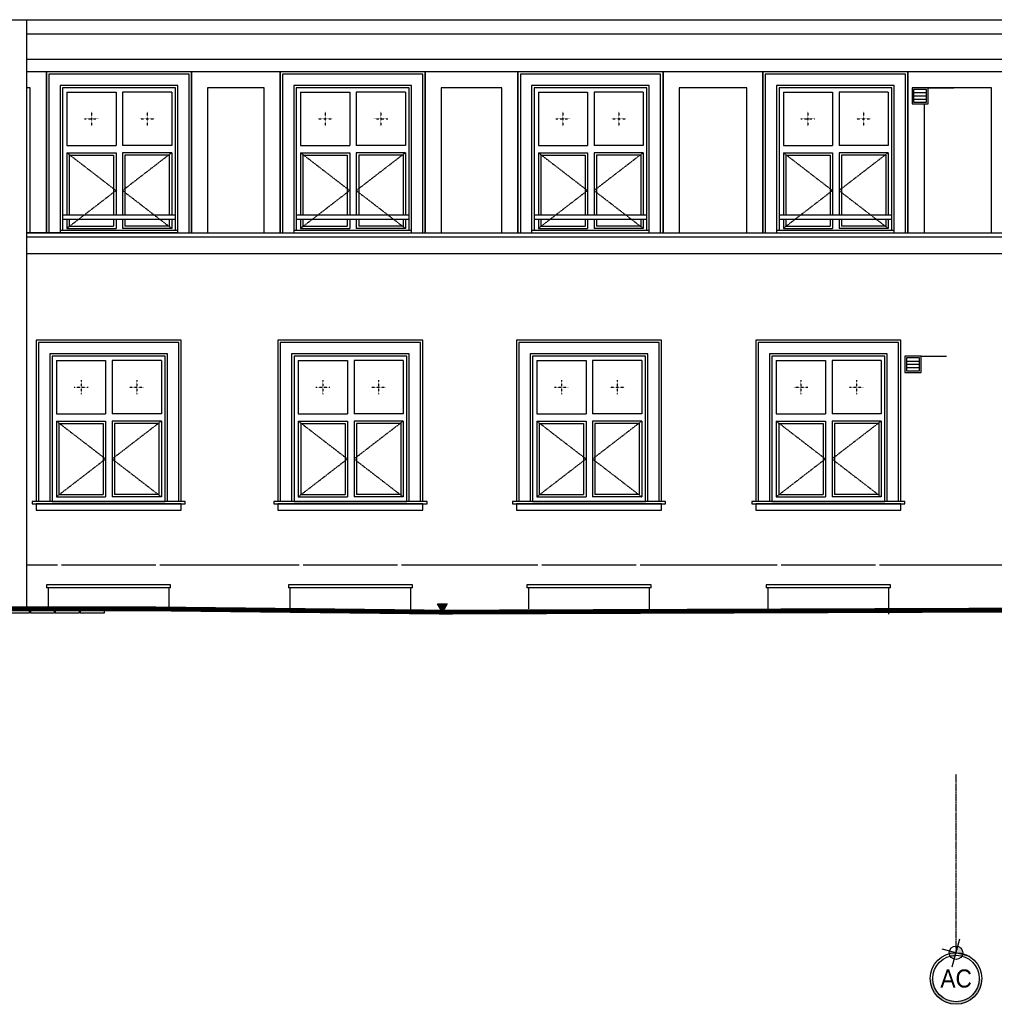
# Model space of a CAD drawing. Header units: inches. Extents: x -281236 to -70395, y 38777 to 102341.
# Tile 221 of 244: x -106480 to -105271, y 47503 to 48724. Entities that reach past the tile are written whole.
import ezdxf
from ezdxf.enums import TextEntityAlignment as Align

# ---------------------------------------------------------------- set-up
doc = ezdxf.new("R2010")
doc.units = ezdxf.units.IN
doc.header["$MEASUREMENT"] = 0
doc.linetypes.add('CENTER', pattern=[2, 1.25, -0.25, 0.25, -0.25])
doc.linetypes.add('DASHED', pattern=[0.75, 0.5, -0.25])
doc.layers.get('0').update_dxf_attribs({"color": 101})
for name, color, linetype in [('Det--widok', 8, 'Continuous'), ('Fas--widok-cienka', 9, 'Continuous'), ('Fas-balustrada-widok', 64, 'Continuous'), ('Fas-kamien-hatch', 31, 'Continuous'), ('Fas-okno-hatch', 251, 'Continuous'), ('Fas-okno-widok', 8, 'Continuous'), ('Ins-kan', 54, 'Continuous'), ('opis-drogowy', 7, 'Continuous'), ('Os-osie glowne', 8, 'CENTER'), ('Os-osie-opis', 8, 'Continuous'), ('Pzt-uksztaltowanie terenu', 7, 'Continuous'), ('Sc-cegla pelna-hatch', 8, 'Continuous')]:
    doc.layers.add(name, color=color, linetype=linetype)
doc.styles.add('dwg_opis duży', font='ARIAL.TTF', dxfattribs={"width": 0.9})

# ---------------------------------------------------------------- blocks, each defined once
blk = doc.blocks.new('_opis_osi_liczbowy')
blk.add_hatch(color=256).paths.add_polyline_path([(32, 32), (32, 28.8, -1), (32, -28.8), (32, -32, 1)])
at = {"layer": 'Defpoints'}
h = blk.add_hatch(color=256, dxfattribs=at)
h.paths.add_polyline_path([(-2.2, -8, 0.414214), (8, -2.2), (0, 0)])
h.paths.add_polyline_path([(-8, 2.2), (0, 0), (2.2, 8, 0.414214)])
for radius in [32, 28.8]:
    blk.add_circle((32, 0), radius)
for p, q in [((4.6, 17.3), (-4.6, -17.3)), ((17.3, -4.6), (-17.3, 4.6))]:
    blk.add_line(p, q, dxfattribs=at)
blk.add_circle((0, 0), 8.32, dxfattribs=at)
at = {"style": 'dwg_opis duży', "width": 0.9}
blk.add_attdef('AXNAMEH', text='', height=22.4, rotation=90, dxfattribs=at).set_placement((32, 0), align=Align.MIDDLE_CENTER)

msp = doc.modelspace()

# ---------------------------------------------------------------- hatches: boundary and pattern name
at = {"layer": 'opis-drogowy'}
msp.add_hatch(color=7, dxfattribs=at).paths.add_polyline_path([(-105949.2, 47999.59), (-105955.2, 47989.2), (-105961.2, 47999.59)])

# ---------------------------------------------------------------- linework, layer by layer
msp.add_line((-106283.55, 48459.71), (-106471.05, 48459.71))
at = {"layer": 'Det--widok', "ltscale": 2}
for points in [[(-105352.62, 48639.8), (-105320.91, 48639.8)], [(-105361.37, 48306.73), (-105329.66, 48306.73)]]:
    msp.add_lwpolyline(points, dxfattribs=at)
at = {"layer": 'Fas--widok-cienka'}
for p, q in [((-106471.05, 48434.36), (-104900.93, 48434.36)), ((-106292.42, 48023.2), (-106446.42, 48023.2)), ((-106446.42, 48023.2), (-106446.42, 48019.2)), ((-106292.42, 48019.2), (-106446.42, 48019.2)), ((-106444.42, 48019.2), (-106444.42, 47993.2)), ((-106294.42, 47993.2), (-106294.42, 48019.2)), ((-106292.42, 48019.2), (-106292.42, 48023.2)), ((-105992.36, 48023.2), (-106146.36, 48023.2)), ((-106146.36, 48023.2), (-106146.36, 48019.2)), ((-105992.36, 48019.2), (-106146.36, 48019.2)), ((-106144.36, 48019.2), (-106144.36, 47991.31)), ((-105994.36, 47989.64), (-105994.36, 48019.2)), ((-105992.36, 48019.2), (-105992.36, 48023.2)), ((-105696.43, 48023.2), (-105850.43, 48023.2)), ((-105850.43, 48023.2), (-105850.43, 48019.2)), ((-105696.43, 48019.2), (-105850.43, 48019.2)), ((-105848.43, 48019.2), (-105848.43, 47993.2)), ((-105698.43, 47988.06), (-105698.43, 48019.2)), ((-105696.43, 48019.2), (-105696.43, 48023.2)), ((-105399.37, 48023.2), (-105553.37, 48023.2)), ((-105553.37, 48023.2), (-105553.37, 48019.2)), ((-105399.37, 48019.2), (-105553.37, 48019.2)), ((-105551.37, 48019.2), (-105551.37, 47993.2)), ((-105401.37, 47986.74), (-105401.37, 48019.2)), ((-105399.37, 48019.2), (-105399.37, 48023.2))]:
    msp.add_line(p, q, dxfattribs=at)
for points in [[(-104921.74, 48706.23), (-106471.05, 48706.23)], [(-106471.05, 48675.23), (-104912.65, 48675.23)], [(-106446.55, 48459.8), (-106446.55, 48659.8), (-106471.05, 48659.8)], [(-106266.55, 48459.8), (-106266.55, 48659.8), (-106446.55, 48659.8), (-106446.55, 48459.8)], [(-106269.55, 48459.9), (-106269.55, 48656.8), (-106443.55, 48656.8), (-106443.55, 48459.71)], [(-106156.58, 48459.8), (-106156.58, 48659.8), (-106266.55, 48659.8), (-106266.55, 48459.71)], [(-105976.58, 48459.8), (-105976.58, 48659.8), (-106156.58, 48659.8), (-106156.58, 48459.8)], [(-105979.58, 48459.9), (-105979.58, 48656.8), (-106153.58, 48656.8), (-106153.58, 48459.71)], [(-105861.56, 48459.8), (-105861.56, 48659.8), (-105976.58, 48659.8), (-105976.58, 48459.71)], [(-105681.56, 48459.8), (-105681.56, 48659.8), (-105861.56, 48659.8), (-105861.56, 48459.8)], [(-105684.56, 48459.71), (-105684.56, 48656.8), (-105858.56, 48656.8), (-105858.56, 48459.71)], [(-105557.62, 48459.71), (-105557.62, 48659.8), (-105681.56, 48659.8), (-105681.56, 48459.71)], [(-105377.62, 48459.8), (-105377.62, 48659.8), (-105557.62, 48659.8), (-105557.62, 48459.8)], [(-105380.62, 48459.9), (-105380.62, 48656.8), (-105554.62, 48656.8), (-105554.62, 48459.71)], [(-105254.11, 48459.8), (-105254.11, 48659.8), (-105377.62, 48659.8), (-105377.62, 48459.71)], [(-106466.55, 48459.8), (-106466.55, 48639.8), (-106471.05, 48639.8)], [(-106283.55, 48459.71), (-106283.55, 48642.8), (-106429.55, 48642.8), (-106429.55, 48459.71)], [(-106176.58, 48459.8), (-106176.58, 48639.8), (-106246.55, 48639.8), (-106246.55, 48459.71)], [(-105993.58, 48459.71), (-105993.58, 48642.8), (-106139.58, 48642.8), (-106139.58, 48459.8)], [(-105881.56, 48459.8), (-105881.56, 48639.8), (-105956.58, 48639.8), (-105956.58, 48459.71)], [(-105698.56, 48459.71), (-105698.56, 48642.8), (-105844.56, 48642.8), (-105844.56, 48459.8)], [(-105577.62, 48459.71), (-105577.62, 48639.8), (-105661.56, 48639.8), (-105661.56, 48459.71)], [(-105394.62, 48459.71), (-105394.62, 48642.8), (-105540.62, 48642.8), (-105540.62, 48459.71)], [(-105274.11, 48459.8), (-105274.11, 48639.8), (-105357.62, 48639.8), (-105357.62, 48639.8)], [(-105357.62, 48619.8), (-105357.62, 48459.71)], [(-106471.05, 48459.71), (-104900.93, 48459.71)], [(-104900.93, 48454.36), (-106471.05, 48454.36)], [(-106279.42, 48126.73), (-106279.42, 48326.73), (-106459.42, 48326.73), (-106459.42, 48126.73)], [(-106282.42, 48126.83), (-106282.42, 48323.73), (-106456.42, 48323.73), (-106456.42, 48126.64)], [(-105979.36, 48126.73), (-105979.36, 48326.73), (-106159.36, 48326.73), (-106159.36, 48126.73)], [(-105982.36, 48126.83), (-105982.36, 48323.73), (-106156.36, 48323.73), (-106156.36, 48126.64)], [(-105683.43, 48126.73), (-105683.43, 48326.73), (-105863.43, 48326.73), (-105863.43, 48126.73)], [(-105686.43, 48126.83), (-105686.43, 48323.73), (-105860.43, 48323.73), (-105860.43, 48126.64)], [(-105386.37, 48126.73), (-105386.37, 48326.73), (-105566.37, 48326.73), (-105566.37, 48126.73)], [(-105389.37, 48126.83), (-105389.37, 48323.73), (-105563.37, 48323.73), (-105563.37, 48126.64)], [(-106296.42, 48126.83), (-106296.42, 48309.73), (-106442.42, 48309.73), (-106442.42, 48126.73)], [(-105996.36, 48126.83), (-105996.36, 48309.73), (-106142.36, 48309.73), (-106142.36, 48126.73)], [(-105700.43, 48126.83), (-105700.43, 48309.73), (-105846.43, 48309.73), (-105846.43, 48126.73)], [(-105403.37, 48126.83), (-105403.37, 48309.73), (-105549.37, 48309.73), (-105549.37, 48126.73)], [(-106464.42, 48126.64), (-106464.42, 48126.64), (-106464.42, 48123.64), (-106279.42, 48123.64), (-106274.42, 48123.64), (-106274.42, 48126.64), (-106464.42, 48126.64)], [(-106164.36, 48126.64), (-106164.36, 48126.64), (-106164.36, 48123.64), (-105979.36, 48123.64), (-105974.36, 48123.64), (-105974.36, 48126.64), (-106164.36, 48126.64)], [(-105868.43, 48126.64), (-105868.43, 48126.64), (-105868.43, 48123.64), (-105683.43, 48123.64), (-105678.43, 48123.64), (-105678.43, 48126.64), (-105868.43, 48126.64)], [(-105571.37, 48126.64), (-105571.37, 48126.64), (-105571.37, 48123.64), (-105386.37, 48123.64), (-105381.37, 48123.64), (-105381.37, 48126.64), (-105571.37, 48126.64)], [(-106432.92, 48047.61), (-106471.05, 48047.61)], [(-106310.92, 48047.61), (-106427.92, 48047.61)], [(-106132.86, 48047.61), (-106305.92, 48047.61)], [(-106010.86, 48047.61), (-106127.86, 48047.61)], [(-106010.86, 48047.61), (-106127.86, 48047.61)], [(-105836.93, 48047.61), (-106005.86, 48047.61)], [(-105714.93, 48047.61), (-105831.93, 48047.61)], [(-105714.93, 48047.61), (-105831.93, 48047.61)], [(-105539.87, 48047.61), (-105709.93, 48047.61)], [(-105417.87, 48047.61), (-105534.87, 48047.61)], [(-105417.87, 48047.61), (-105534.87, 48047.61)], [(-105235.42, 48047.61), (-105412.87, 48047.61)]]:
    msp.add_lwpolyline(points, dxfattribs=at)
for points in [[(-106459.42, 48115.64), (-106279.42, 48115.64), (-106279.42, 48123.64), (-106459.42, 48123.64)], [(-106159.36, 48115.64), (-105979.36, 48115.64), (-105979.36, 48123.64), (-106159.36, 48123.64)], [(-105863.43, 48115.64), (-105683.43, 48115.64), (-105683.43, 48123.64), (-105863.43, 48123.64)], [(-105566.37, 48115.64), (-105386.37, 48115.64), (-105386.37, 48123.64), (-105566.37, 48123.64)]]:
    msp.add_lwpolyline(points, close=True, dxfattribs=at)
at = {"layer": 'Fas-balustrada-widok'}
for points in [[(-106426.55, 48476.71), (-106286.55, 48476.71), (-106286.55, 48481.71), (-106426.55, 48481.71)], [(-106136.58, 48476.71), (-105996.58, 48476.71), (-105996.58, 48481.71), (-106136.58, 48481.71)], [(-105841.56, 48476.71), (-105701.56, 48476.71), (-105701.56, 48481.71), (-105841.56, 48481.71)], [(-105537.62, 48476.71), (-105397.62, 48476.71), (-105397.62, 48481.71), (-105537.62, 48481.71)]]:
    msp.add_lwpolyline(points, close=True, dxfattribs=at)
at = {"layer": 'Fas-kamien-hatch'}
for points in [[(-106429.55, 48459.71), (-106283.55, 48459.71), (-106283.55, 48462.71), (-106429.55, 48462.71)], [(-106139.58, 48459.71), (-105993.58, 48459.71), (-105993.58, 48462.71), (-106139.58, 48462.71)], [(-105844.56, 48459.71), (-105698.56, 48459.71), (-105698.56, 48462.71), (-105844.56, 48462.71)], [(-105540.62, 48459.71), (-105394.62, 48459.71), (-105394.62, 48462.71), (-105540.62, 48462.71)]]:
    msp.add_lwpolyline(points, close=True, dxfattribs=at)
at = {"layer": 'Fas-okno-hatch', "linetype": 'DASHED', "ltscale": 0.2}
for p, q in [((-106390.69, 48609.94), (-106390.69, 48592.66)), ((-106321.55, 48609.94), (-106321.55, 48592.66)), ((-106100.72, 48609.94), (-106100.72, 48592.66)), ((-106031.58, 48609.94), (-106031.58, 48592.66)), ((-105805.7, 48609.94), (-105805.7, 48592.66)), ((-105736.56, 48609.94), (-105736.56, 48592.66)), ((-105501.76, 48609.94), (-105501.76, 48592.66)), ((-105432.62, 48609.94), (-105432.62, 48592.66)), ((-106399.33, 48601.3), (-106382.05, 48601.3)), ((-106330.19, 48601.3), (-106312.91, 48601.3)), ((-106109.36, 48601.3), (-106092.08, 48601.3)), ((-106040.22, 48601.3), (-106022.94, 48601.3)), ((-105814.34, 48601.3), (-105797.06, 48601.3)), ((-105745.2, 48601.3), (-105727.92, 48601.3)), ((-105510.4, 48601.3), (-105493.12, 48601.3)), ((-105441.26, 48601.3), (-105423.98, 48601.3)), ((-106421.19, 48559.3), (-106360.19, 48512.3)), ((-106291.05, 48559.3), (-106352.05, 48512.3)), ((-106131.22, 48559.3), (-106070.22, 48512.3)), ((-106001.08, 48559.3), (-106062.08, 48512.3)), ((-105836.2, 48559.3), (-105775.2, 48512.3)), ((-105706.06, 48559.3), (-105767.06, 48512.3)), ((-105532.26, 48559.3), (-105471.26, 48512.3)), ((-105402.12, 48559.3), (-105463.12, 48512.3)), ((-106360.19, 48512.3), (-106421.19, 48465.3)), ((-106352.05, 48512.3), (-106291.05, 48465.3)), ((-106070.22, 48512.3), (-106131.22, 48465.3)), ((-106062.08, 48512.3), (-106001.08, 48465.3)), ((-105775.2, 48512.3), (-105836.2, 48465.3)), ((-105767.06, 48512.3), (-105706.06, 48465.3)), ((-105471.26, 48512.3), (-105532.26, 48465.3)), ((-105463.12, 48512.3), (-105402.12, 48465.3)), ((-106403.55, 48276.87), (-106403.55, 48259.59)), ((-106334.42, 48276.87), (-106334.42, 48259.59)), ((-106103.5, 48276.87), (-106103.5, 48259.59)), ((-106034.36, 48276.87), (-106034.36, 48259.59)), ((-105807.57, 48276.87), (-105807.57, 48259.59)), ((-105738.43, 48276.87), (-105738.43, 48259.59)), ((-105510.51, 48276.87), (-105510.51, 48259.59)), ((-105441.37, 48276.87), (-105441.37, 48259.59)), ((-106412.19, 48268.23), (-106394.91, 48268.23)), ((-106343.06, 48268.23), (-106325.78, 48268.23)), ((-106112.14, 48268.23), (-106094.86, 48268.23)), ((-106043, 48268.23), (-106025.72, 48268.23)), ((-105816.21, 48268.23), (-105798.93, 48268.23)), ((-105747.07, 48268.23), (-105729.79, 48268.23)), ((-105519.15, 48268.23), (-105501.87, 48268.23)), ((-105450.01, 48268.23), (-105432.73, 48268.23)), ((-106434.05, 48226.23), (-106373.05, 48179.23)), ((-106303.92, 48226.23), (-106364.92, 48179.23)), ((-106134, 48226.23), (-106073, 48179.23)), ((-106003.86, 48226.23), (-106064.86, 48179.23)), ((-105838.07, 48226.23), (-105777.07, 48179.23)), ((-105707.93, 48226.23), (-105768.93, 48179.23)), ((-105541.01, 48226.23), (-105480.01, 48179.23)), ((-105410.87, 48226.23), (-105471.87, 48179.23)), ((-106373.05, 48179.23), (-106434.05, 48132.23)), ((-106364.92, 48179.23), (-106303.92, 48132.23)), ((-106073, 48179.23), (-106134, 48132.23)), ((-106064.86, 48179.23), (-106003.86, 48132.23)), ((-105777.07, 48179.23), (-105838.07, 48132.23)), ((-105768.93, 48179.23), (-105707.93, 48132.23)), ((-105480.01, 48179.23), (-105541.01, 48132.23)), ((-105471.87, 48179.23), (-105410.87, 48132.23))]:
    msp.add_line(p, q, dxfattribs=at)
at = {"layer": 'Fas-okno-widok'}
for p, q in [((-105370.62, 48633.8), (-105354.62, 48633.8)), ((-105370.62, 48629.8), (-105354.62, 48629.8)), ((-105370.62, 48625.8), (-105354.62, 48625.8)), ((-106421.19, 48568.3), (-106360.19, 48568.3)), ((-106291.05, 48568.3), (-106352.05, 48568.3)), ((-106131.22, 48568.3), (-106070.22, 48568.3)), ((-106001.08, 48568.3), (-106062.08, 48568.3)), ((-105836.2, 48568.3), (-105775.2, 48568.3)), ((-105706.06, 48568.3), (-105767.06, 48568.3)), ((-105532.26, 48568.3), (-105471.26, 48568.3)), ((-105402.12, 48568.3), (-105463.12, 48568.3)), ((-106421.19, 48559.3), (-106360.19, 48559.3)), ((-106418.19, 48556.3), (-106363.19, 48556.3)), ((-106291.05, 48559.3), (-106352.05, 48559.3)), ((-106294.05, 48556.3), (-106349.05, 48556.3)), ((-106131.22, 48559.3), (-106070.22, 48559.3)), ((-106128.22, 48556.3), (-106073.22, 48556.3)), ((-106001.08, 48559.3), (-106062.08, 48559.3)), ((-106004.08, 48556.3), (-106059.08, 48556.3)), ((-105836.2, 48559.3), (-105775.2, 48559.3)), ((-105833.2, 48556.3), (-105778.2, 48556.3)), ((-105706.06, 48559.3), (-105767.06, 48559.3)), ((-105709.06, 48556.3), (-105764.06, 48556.3)), ((-105532.26, 48559.3), (-105471.26, 48559.3)), ((-105529.26, 48556.3), (-105474.26, 48556.3)), ((-105402.12, 48559.3), (-105463.12, 48559.3)), ((-105405.12, 48556.3), (-105460.12, 48556.3)), ((-105379.37, 48300.73), (-105363.37, 48300.73)), ((-105379.37, 48296.73), (-105363.37, 48296.73)), ((-105379.37, 48292.73), (-105363.37, 48292.73)), ((-106434.05, 48235.23), (-106373.05, 48235.23)), ((-106434.05, 48226.23), (-106373.05, 48226.23)), ((-106303.92, 48235.23), (-106364.92, 48235.23)), ((-106303.92, 48226.23), (-106364.92, 48226.23)), ((-106134, 48235.23), (-106073, 48235.23)), ((-106134, 48226.23), (-106073, 48226.23)), ((-106003.86, 48235.23), (-106064.86, 48235.23)), ((-106003.86, 48226.23), (-106064.86, 48226.23)), ((-105838.07, 48235.23), (-105777.07, 48235.23)), ((-105838.07, 48226.23), (-105777.07, 48226.23)), ((-105707.93, 48235.23), (-105768.93, 48235.23)), ((-105707.93, 48226.23), (-105768.93, 48226.23)), ((-105541.01, 48235.23), (-105480.01, 48235.23)), ((-105541.01, 48226.23), (-105480.01, 48226.23)), ((-105410.87, 48235.23), (-105471.87, 48235.23)), ((-105410.87, 48226.23), (-105471.87, 48226.23)), ((-106431.05, 48223.23), (-106376.05, 48223.23)), ((-106306.92, 48223.23), (-106361.92, 48223.23)), ((-106131, 48223.23), (-106076, 48223.23)), ((-106006.86, 48223.23), (-106061.86, 48223.23)), ((-105835.07, 48223.23), (-105780.07, 48223.23)), ((-105710.93, 48223.23), (-105765.93, 48223.23)), ((-105538.01, 48223.23), (-105483.01, 48223.23)), ((-105413.87, 48223.23), (-105468.87, 48223.23))]:
    msp.add_line(p, q, dxfattribs=at)
for points in [[(-106286.55, 48462.71), (-106286.55, 48639.8), (-106426.55, 48639.8), (-106426.55, 48462.71)], [(-105996.58, 48462.71), (-105996.58, 48639.8), (-106136.58, 48639.8), (-106136.58, 48462.71)], [(-105701.56, 48462.71), (-105701.56, 48639.8), (-105841.56, 48639.8), (-105841.56, 48462.71)], [(-105397.62, 48462.71), (-105397.62, 48639.8), (-105537.62, 48639.8), (-105537.62, 48462.71)], [(-106421.19, 48634.3), (-106360.19, 48634.3)], [(-106421.19, 48634.3), (-106421.19, 48568.3)], [(-106360.19, 48634.3), (-106360.19, 48568.3)], [(-106352.05, 48634.3), (-106352.05, 48568.3)], [(-106291.05, 48634.3), (-106352.05, 48634.3)], [(-106291.05, 48634.3), (-106291.05, 48568.3)], [(-106131.22, 48634.3), (-106070.22, 48634.3)], [(-106131.22, 48634.3), (-106131.22, 48568.3)], [(-106070.22, 48634.3), (-106070.22, 48568.3)], [(-106062.08, 48634.3), (-106062.08, 48568.3)], [(-106001.08, 48634.3), (-106062.08, 48634.3)], [(-106001.08, 48634.3), (-106001.08, 48568.3)], [(-105836.2, 48634.3), (-105775.2, 48634.3)], [(-105836.2, 48634.3), (-105836.2, 48568.3)], [(-105775.2, 48634.3), (-105775.2, 48568.3)], [(-105767.06, 48634.3), (-105767.06, 48568.3)], [(-105706.06, 48634.3), (-105767.06, 48634.3)], [(-105706.06, 48634.3), (-105706.06, 48568.3)], [(-105532.26, 48634.3), (-105471.26, 48634.3)], [(-105532.26, 48634.3), (-105532.26, 48568.3)], [(-105471.26, 48634.3), (-105471.26, 48568.3)], [(-105463.12, 48634.3), (-105463.12, 48568.3)], [(-105402.12, 48634.3), (-105463.12, 48634.3)], [(-105402.12, 48634.3), (-105402.12, 48568.3)], [(-106421.19, 48559.3), (-106421.19, 48481.71)], [(-106418.19, 48556.3), (-106418.19, 48481.71)], [(-106363.19, 48556.3), (-106363.19, 48481.71)], [(-106360.19, 48559.3), (-106360.19, 48481.71)], [(-106352.05, 48559.3), (-106352.05, 48481.71)], [(-106349.05, 48556.3), (-106349.05, 48481.71)], [(-106294.05, 48556.3), (-106294.05, 48481.71)], [(-106291.05, 48559.3), (-106291.05, 48481.71)], [(-106131.22, 48559.3), (-106131.22, 48481.71)], [(-106128.22, 48556.3), (-106128.22, 48481.71)], [(-106073.22, 48556.3), (-106073.22, 48481.71)], [(-106070.22, 48559.3), (-106070.22, 48481.71)], [(-106062.08, 48559.3), (-106062.08, 48481.71)], [(-106059.08, 48556.3), (-106059.08, 48481.71)], [(-106004.08, 48556.3), (-106004.08, 48481.71)], [(-106001.08, 48559.3), (-106001.08, 48481.71)], [(-105836.2, 48559.3), (-105836.2, 48481.71)], [(-105833.2, 48556.3), (-105833.2, 48481.71)], [(-105778.2, 48556.3), (-105778.2, 48481.71)], [(-105775.2, 48559.3), (-105775.2, 48481.71)], [(-105767.06, 48559.3), (-105767.06, 48481.71)], [(-105764.06, 48556.3), (-105764.06, 48481.71)], [(-105709.06, 48556.3), (-105709.06, 48481.71)], [(-105706.06, 48559.3), (-105706.06, 48481.71)], [(-105532.26, 48559.3), (-105532.26, 48481.71)], [(-105529.26, 48556.3), (-105529.26, 48481.71)], [(-105474.26, 48556.3), (-105474.26, 48481.71)], [(-105471.26, 48559.3), (-105471.26, 48481.71)], [(-105463.12, 48559.3), (-105463.12, 48481.71)], [(-105460.12, 48556.3), (-105460.12, 48481.71)], [(-105405.12, 48556.3), (-105405.12, 48481.71)], [(-105402.12, 48559.3), (-105402.12, 48481.71)], [(-106421.19, 48476.71), (-106421.19, 48465.3)], [(-106418.19, 48476.71), (-106418.19, 48468.3)], [(-106418.19, 48468.3), (-106363.19, 48468.3)], [(-106363.19, 48476.71), (-106363.19, 48468.3)], [(-106360.19, 48476.71), (-106360.19, 48465.3)], [(-106352.05, 48476.71), (-106352.05, 48465.3)], [(-106349.05, 48476.71), (-106349.05, 48468.3)], [(-106294.05, 48468.3), (-106349.05, 48468.3)], [(-106294.05, 48476.71), (-106294.05, 48468.3)], [(-106291.05, 48476.71), (-106291.05, 48465.3)], [(-106131.22, 48476.71), (-106131.22, 48465.3)], [(-106128.22, 48476.71), (-106128.22, 48468.3)], [(-106128.22, 48468.3), (-106073.22, 48468.3)], [(-106073.22, 48476.71), (-106073.22, 48468.3)], [(-106070.22, 48476.71), (-106070.22, 48465.3)], [(-106062.08, 48476.71), (-106062.08, 48465.3)], [(-106059.08, 48476.71), (-106059.08, 48468.3)], [(-106004.08, 48468.3), (-106059.08, 48468.3)], [(-106004.08, 48476.71), (-106004.08, 48468.3)], [(-106001.08, 48476.71), (-106001.08, 48465.3)], [(-105836.2, 48476.71), (-105836.2, 48465.3)], [(-105833.2, 48476.71), (-105833.2, 48468.3)], [(-105833.2, 48468.3), (-105778.2, 48468.3)], [(-105778.2, 48476.71), (-105778.2, 48468.3)], [(-105775.2, 48476.71), (-105775.2, 48465.3)], [(-105767.06, 48476.71), (-105767.06, 48465.3)], [(-105764.06, 48476.71), (-105764.06, 48468.3)], [(-105709.06, 48468.3), (-105764.06, 48468.3)], [(-105709.06, 48476.71), (-105709.06, 48468.3)], [(-105706.06, 48476.71), (-105706.06, 48465.3)], [(-105532.26, 48476.71), (-105532.26, 48465.3)], [(-105529.26, 48476.71), (-105529.26, 48468.3)], [(-105529.26, 48468.3), (-105474.26, 48468.3)], [(-105474.26, 48476.71), (-105474.26, 48468.3)], [(-105471.26, 48476.71), (-105471.26, 48465.3)], [(-105463.12, 48476.71), (-105463.12, 48465.3)], [(-105460.12, 48476.71), (-105460.12, 48468.3)], [(-105405.12, 48468.3), (-105460.12, 48468.3)], [(-105405.12, 48476.71), (-105405.12, 48468.3)], [(-105402.12, 48476.71), (-105402.12, 48465.3)], [(-106421.19, 48465.3), (-106360.19, 48465.3)], [(-106291.05, 48465.3), (-106352.05, 48465.3)], [(-106136.58, 48459.71), (-105996.58, 48459.71)], [(-106131.22, 48465.3), (-106070.22, 48465.3)], [(-106001.08, 48465.3), (-106062.08, 48465.3)], [(-105841.56, 48459.71), (-105701.56, 48459.71)], [(-105836.2, 48465.3), (-105775.2, 48465.3)], [(-105706.06, 48465.3), (-105767.06, 48465.3)], [(-105537.62, 48459.71), (-105397.62, 48459.71)], [(-105532.26, 48465.3), (-105471.26, 48465.3)], [(-105402.12, 48465.3), (-105463.12, 48465.3)], [(-106439.42, 48126.64), (-106299.42, 48126.64), (-106299.42, 48306.73), (-106439.42, 48306.73), (-106439.42, 48126.64)], [(-106434.05, 48301.23), (-106373.05, 48301.23)], [(-106434.05, 48301.23), (-106434.05, 48235.23)], [(-106373.05, 48301.23), (-106373.05, 48235.23)], [(-106364.92, 48301.23), (-106364.92, 48235.23)], [(-106303.92, 48301.23), (-106364.92, 48301.23)], [(-106303.92, 48301.23), (-106303.92, 48235.23)], [(-106139.36, 48126.64), (-105999.36, 48126.64), (-105999.36, 48306.73), (-106139.36, 48306.73), (-106139.36, 48126.64)], [(-106134, 48301.23), (-106073, 48301.23)], [(-106134, 48301.23), (-106134, 48235.23)], [(-106073, 48301.23), (-106073, 48235.23)], [(-106064.86, 48301.23), (-106064.86, 48235.23)], [(-106003.86, 48301.23), (-106064.86, 48301.23)], [(-106003.86, 48301.23), (-106003.86, 48235.23)], [(-105843.43, 48126.64), (-105703.43, 48126.64), (-105703.43, 48306.73), (-105843.43, 48306.73), (-105843.43, 48126.64)], [(-105838.07, 48301.23), (-105777.07, 48301.23)], [(-105838.07, 48301.23), (-105838.07, 48235.23)], [(-105777.07, 48301.23), (-105777.07, 48235.23)], [(-105768.93, 48301.23), (-105768.93, 48235.23)], [(-105707.93, 48301.23), (-105768.93, 48301.23)], [(-105707.93, 48301.23), (-105707.93, 48235.23)], [(-105546.37, 48126.64), (-105406.37, 48126.64), (-105406.37, 48306.73), (-105546.37, 48306.73), (-105546.37, 48126.64)], [(-105541.01, 48301.23), (-105480.01, 48301.23)], [(-105541.01, 48301.23), (-105541.01, 48235.23)], [(-105480.01, 48301.23), (-105480.01, 48235.23)], [(-105471.87, 48301.23), (-105471.87, 48235.23)], [(-105410.87, 48301.23), (-105471.87, 48301.23)], [(-105410.87, 48301.23), (-105410.87, 48235.23)], [(-106434.05, 48226.23), (-106434.05, 48132.23)], [(-106373.05, 48226.23), (-106373.05, 48132.23)], [(-106364.92, 48226.23), (-106364.92, 48132.23)], [(-106303.92, 48226.23), (-106303.92, 48132.23)], [(-106134, 48226.23), (-106134, 48132.23)], [(-106073, 48226.23), (-106073, 48132.23)], [(-106064.86, 48226.23), (-106064.86, 48132.23)], [(-106003.86, 48226.23), (-106003.86, 48132.23)], [(-105838.07, 48226.23), (-105838.07, 48132.23)], [(-105777.07, 48226.23), (-105777.07, 48132.23)], [(-105768.93, 48226.23), (-105768.93, 48132.23)], [(-105707.93, 48226.23), (-105707.93, 48132.23)], [(-105541.01, 48226.23), (-105541.01, 48132.23)], [(-105480.01, 48226.23), (-105480.01, 48132.23)], [(-105471.87, 48226.23), (-105471.87, 48132.23)], [(-105410.87, 48226.23), (-105410.87, 48132.23)], [(-106431.05, 48223.23), (-106431.05, 48135.23)], [(-106376.05, 48223.23), (-106376.05, 48135.23)], [(-106361.92, 48223.23), (-106361.92, 48135.23)], [(-106306.92, 48223.23), (-106306.92, 48135.23)], [(-106131, 48223.23), (-106131, 48135.23)], [(-106076, 48223.23), (-106076, 48135.23)], [(-106061.86, 48223.23), (-106061.86, 48135.23)], [(-106006.86, 48223.23), (-106006.86, 48135.23)], [(-105835.07, 48223.23), (-105835.07, 48135.23)], [(-105780.07, 48223.23), (-105780.07, 48135.23)], [(-105765.93, 48223.23), (-105765.93, 48135.23)], [(-105710.93, 48223.23), (-105710.93, 48135.23)], [(-105538.01, 48223.23), (-105538.01, 48135.23)], [(-105483.01, 48223.23), (-105483.01, 48135.23)], [(-105468.87, 48223.23), (-105468.87, 48135.23)], [(-105413.87, 48223.23), (-105413.87, 48135.23)], [(-106434.05, 48132.23), (-106373.05, 48132.23)], [(-106431.05, 48135.23), (-106376.05, 48135.23)], [(-106303.92, 48132.23), (-106364.92, 48132.23)], [(-106306.92, 48135.23), (-106361.92, 48135.23)], [(-106134, 48132.23), (-106073, 48132.23)], [(-106131, 48135.23), (-106076, 48135.23)], [(-106003.86, 48132.23), (-106064.86, 48132.23)], [(-106006.86, 48135.23), (-106061.86, 48135.23)], [(-105838.07, 48132.23), (-105777.07, 48132.23)], [(-105835.07, 48135.23), (-105780.07, 48135.23)], [(-105707.93, 48132.23), (-105768.93, 48132.23)], [(-105710.93, 48135.23), (-105765.93, 48135.23)], [(-105541.01, 48132.23), (-105480.01, 48132.23)], [(-105538.01, 48135.23), (-105483.01, 48135.23)], [(-105410.87, 48132.23), (-105471.87, 48132.23)], [(-105413.87, 48135.23), (-105468.87, 48135.23)]]:
    msp.add_lwpolyline(points, dxfattribs=at)
for points in [[(-105372.62, 48619.8), (-105352.62, 48619.8), (-105352.62, 48639.8), (-105372.62, 48639.8)], [(-105370.62, 48621.8), (-105354.62, 48621.8), (-105354.62, 48637.8), (-105370.62, 48637.8)], [(-105381.37, 48286.73), (-105361.37, 48286.73), (-105361.37, 48306.73), (-105381.37, 48306.73)], [(-105379.37, 48288.73), (-105363.37, 48288.73), (-105363.37, 48304.73), (-105379.37, 48304.73)]]:
    msp.add_lwpolyline(points, close=True, dxfattribs=at)
at = {"layer": 'Ins-kan'}
for p, q in [((-106765.59, 48724.32), (-104429.48, 48724.32)), ((-106471.05, 48724.32), (-106471.05, 47993.2))]:
    msp.add_line(p, q, dxfattribs=at)
at = {"layer": 'opis-drogowy', "color": 7}
msp.add_lwpolyline([(-105949.2, 47999.59), (-105955.2, 47989.2), (-105961.2, 47999.59), (-105949.2, 47999.59)], dxfattribs=at)
at = {"layer": 'Os-osie glowne'}
msp.add_lwpolyline([(-105318, 47566.55), (-105318, 47788.28)], dxfattribs=at)
at = {"layer": 'Pzt-uksztaltowanie terenu', "const_width": 6}
msp.add_lwpolyline([(-106868.17, 47993.2), (-106312.87, 47993.2), (-105955.2, 47989.2), (-104828.74, 47993.2)], dxfattribs=at)
at = {"layer": 'Sc-cegla pelna-hatch'}
for points in [[(-106497.37, 47988.2), (-106467.37, 47988.2), (-106467.37, 47993.2), (-106497.37, 47993.2)], [(-106466.47, 47988.2), (-106436.47, 47988.2), (-106436.47, 47993.2), (-106466.47, 47993.2)], [(-106435.57, 47988.2), (-106405.57, 47988.2), (-106405.57, 47993.2), (-106435.57, 47993.2)], [(-106404.67, 47988.2), (-106374.67, 47988.2), (-106374.67, 47993.2), (-106404.67, 47993.2)]]:
    msp.add_lwpolyline(points, close=True, dxfattribs=at)

# ---------------------------------------------------------------- block references
at = {"layer": 'Os-osie-opis'}
ref = msp.add_blockref('_opis_osi_liczbowy', (-105318, 47566.55), dxfattribs=dict(at, rotation=270))
ref.add_attrib('AXNAMEH', 'AC', dxfattribs={"layer": '0', "height": 22.4, "style": 'dwg_opis duży', "width": 0.9}).set_placement((-105317.85, 47534.56), align=Align.MIDDLE_CENTER)

doc.saveas('drawing.dxf')
